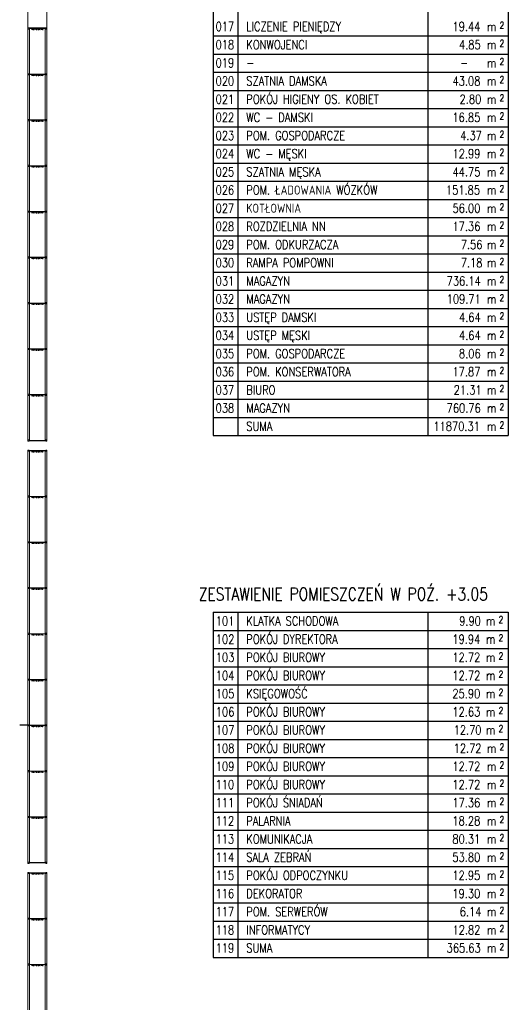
# Model space of a CAD drawing. Extents: x 153948 to 285449, y -89387 to -60195.
# Tile 83 of 108: x 263886 to 266850, y -82992 to -77018. Entities that reach past the tile are written whole.
import ezdxf

# ---------------------------------------------------------------- set-up
doc = ezdxf.new("R2010")
doc.units = 0
doc.header["$LTSCALE"] = 100
doc.header["$MEASUREMENT"] = 0
doc.layers.get('0').update_dxf_attribs({"linetype": 'CONTINUOUS'})
doc.layers.add('OPIS-POM', color=2, linetype='CONTINUOUS')
doc.layers.add('TABLICZKA', color=7, linetype='CONTINUOUS')
doc.layers.add('R450', color=1, linetype='CONTINUOUS', lineweight=13)
doc.layers.add('RS REGAŁY', color=7, linetype='CONTINUOUS', lineweight=13)
doc.styles.add('DYBY-NORMALNY-0-8-N', font='ROMANS.SHX', dxfattribs={"width": 0.8})
doc.styles.get("Standard").update_dxf_attribs({"font": 'txt.shx'})

# ---------------------------------------------------------------- blocks, each defined once
blk = doc.blocks.new('RACK 450 270 115')
at = {"color": 1}
for p, q in [((2.75, 108), (2.75, 7)), ((4.25, 108), (4.25, 7)), ((7, 115), (277.8, 115)), ((7, 105.5), (277.8, 105.5)), ((7, 9.5), (277.8, 9.5)), ((7, 0), (277.8, 0))]:
    blk.add_line(p, q, dxfattribs=at)
for points in [[(0, 108), (7, 108), (7, 115), (0, 115)], [(0, 0), (7, 0), (7, 7), (0, 7)]]:
    blk.add_lwpolyline(points, close=True, dxfattribs=at)
at = {"color": 1, "insert": (9.25, 57.5), "char_height": 5, "width": 101, "attachment_point": 5, "rotation": 90}
blk.add_mtext('RACK 450 270 115', dxfattribs=at)
blk = doc.blocks.new('NOGA RACK 450 007 115')
at = {"color": 1}
for p, q in [((2.75, 108), (2.75, 7)), ((4.25, 108), (4.25, 7))]:
    blk.add_line(p, q, dxfattribs=at)
for points in [[(0, 108), (7, 108), (7, 115), (0, 115)], [(0, 0), (7, 0), (7, 7), (0, 7)]]:
    blk.add_lwpolyline(points, close=True, dxfattribs=at)

msp = doc.modelspace()

# ---------------------------------------------------------------- linework, layer by layer
at = {"layer": 'OPIS-POM'}
for p, q in [((265058.79, -76895.18), (265058.79, -77115.72)), ((265208.5, -76895.18), (265208.5, -77115.72)), ((266361.04, -76895.18), (266361.04, -77115.72)), ((266849.66, -76895.18), (266849.66, -77115.72)), ((265058.79, -77115.72), (265058.79, -77225.98)), ((265058.79, -77115.72), (265058.79, -77336.25)), ((265058.79, -77115.72), (266849.66, -77115.72)), ((265058.79, -77115.72), (266849.66, -77115.72)), ((265058.79, -77115.72), (266849.66, -77115.72)), ((265058.79, -77115.72), (266849.66, -77115.72)), ((265058.79, -77115.72), (266849.66, -77115.72)), ((265208.5, -77115.72), (265208.5, -77336.25)), ((266361.04, -77115.72), (266361.04, -77336.25)), ((266849.66, -77115.72), (266849.66, -77225.98)), ((266849.66, -77115.72), (266849.66, -77225.98)), ((266849.66, -77115.72), (266849.66, -77225.98)), ((266849.66, -77115.72), (266849.66, -77336.25)), ((265058.79, -77225.98), (266849.66, -77225.98)), ((265058.79, -77225.98), (266849.66, -77225.98)), ((265058.79, -77336.25), (266849.66, -77336.25)), ((265058.79, -77336.25), (266849.66, -77336.25)), ((265058.79, -77336.25), (266849.66, -77336.25)), ((265058.79, -77336.25), (266849.66, -77336.25)), ((265058.79, -77336.25), (266849.66, -77336.25)), ((265058.79, -77336.25), (266849.66, -77336.25)), ((265058.79, -77336.25), (265058.79, -77667.04)), ((265058.79, -77336.25), (265058.79, -77446.51)), ((265208.5, -77336.25), (265208.5, -77667.04)), ((266361.04, -77336.25), (266361.04, -77667.04)), ((266849.66, -77336.25), (266849.66, -77446.51)), ((266849.66, -77336.25), (266849.66, -77446.51)), ((266849.66, -77336.25), (266849.66, -77446.51)), ((266849.66, -77336.25), (266849.66, -77556.78)), ((265058.79, -77446.51), (266849.66, -77446.51)), ((265058.79, -77446.51), (266849.66, -77446.51)), ((266849.66, -77446.51), (266849.66, -77667.04)), ((266849.66, -77446.51), (266849.66, -77556.78)), ((266849.66, -77446.51), (266849.66, -77556.78)), ((265058.79, -77556.78), (266849.66, -77556.78)), ((265058.79, -77667.04), (266849.66, -77667.04)), ((265058.79, -77667.04), (266849.66, -77667.04)), ((265058.79, -77667.04), (266849.66, -77667.04)), ((265058.79, -77667.04), (265058.79, -77777.31)), ((265058.79, -77667.04), (265058.79, -77777.31)), ((265208.5, -77667.04), (265208.5, -77777.31)), ((266361.04, -77667.04), (266361.04, -77777.31)), ((266849.66, -77667.04), (266849.66, -77777.31)), ((266849.66, -77667.04), (266849.66, -77777.31)), ((266849.66, -77667.04), (266849.66, -77777.31)), ((266849.66, -77667.04), (266849.66, -77777.31)), ((265058.79, -77777.31), (266849.66, -77777.31)), ((265058.79, -77777.31), (266849.66, -77777.31)), ((265058.79, -77777.31), (265058.79, -77887.58)), ((265058.79, -77777.31), (265058.79, -77887.58)), ((265208.5, -77777.31), (265208.5, -77887.58)), ((266361.04, -77777.31), (266361.04, -77887.58)), ((266849.66, -77777.31), (266849.66, -77887.58)), ((266849.66, -77777.31), (266849.66, -77887.58)), ((265058.79, -77887.58), (266849.66, -77887.58)), ((265058.79, -77887.58), (266849.66, -77887.58)), ((265058.79, -77887.58), (266849.66, -77887.58)), ((265058.79, -77887.58), (266849.66, -77887.58)), ((265058.79, -77887.58), (265058.79, -78108.11)), ((265058.79, -77887.58), (265058.79, -77997.84)), ((265208.5, -77887.58), (265208.5, -78108.11)), ((266361.04, -77887.58), (266361.04, -78108.11)), ((266849.66, -77887.58), (266849.66, -77997.84)), ((266849.66, -77887.58), (266849.66, -77997.84)), ((266849.66, -77887.58), (266849.66, -77997.84)), ((266849.66, -77887.58), (266849.66, -78108.11)), ((265058.79, -77997.84), (266849.66, -77997.84)), ((265058.79, -77997.84), (266849.66, -77997.84)), ((265058.79, -78108.11), (266849.66, -78108.11)), ((265058.79, -78108.11), (266849.66, -78108.11)), ((265058.79, -78108.11), (266849.66, -78108.11)), ((265058.79, -78108.11), (265058.79, -78218.37)), ((265058.79, -78108.11), (265058.79, -78218.37)), ((265208.5, -78108.11), (265208.5, -78218.37)), ((266361.04, -78108.11), (266361.04, -78218.37)), ((266849.66, -78108.11), (266849.66, -78218.37)), ((266849.66, -78108.11), (266849.66, -78218.37)), ((265058.79, -78218.37), (266849.66, -78218.37)), ((265058.79, -78218.37), (266849.66, -78218.37)), ((265058.79, -78218.37), (266849.66, -78218.37)), ((265058.79, -78218.37), (266849.66, -78218.37)), ((265058.79, -78218.37), (265058.79, -78438.91)), ((265058.79, -78218.37), (265058.79, -78328.64)), ((265208.5, -78218.37), (265208.5, -78438.91)), ((266361.04, -78218.37), (266361.04, -78438.91)), ((266849.66, -78218.37), (266849.66, -78438.91)), ((266849.66, -78218.37), (266849.66, -78328.64)), ((266849.66, -78218.37), (266849.66, -78328.64)), ((266849.66, -78218.37), (266849.66, -78328.64)), ((265058.79, -78328.64), (266849.66, -78328.64)), ((265058.79, -78328.64), (266849.66, -78328.64)), ((265058.79, -78438.91), (266849.66, -78438.91)), ((265058.79, -78438.91), (266849.66, -78438.91)), ((265058.79, -78438.91), (266849.66, -78438.91)), ((265058.79, -78438.91), (266849.66, -78438.91)), ((265058.79, -78438.91), (266849.66, -78438.91)), ((265058.79, -78438.91), (265058.79, -78659.44)), ((265058.79, -78438.91), (265058.79, -78549.17)), ((265208.5, -78438.91), (265208.5, -78659.44)), ((266361.04, -78438.91), (266361.04, -78659.44)), ((266849.66, -78438.91), (266849.66, -78659.44)), ((266849.66, -78438.91), (266849.66, -78549.17)), ((266849.66, -78438.91), (266849.66, -78549.17)), ((266849.66, -78438.91), (266849.66, -78549.17)), ((265058.79, -78549.17), (266849.66, -78549.17)), ((265058.79, -78549.17), (266849.66, -78549.17)), ((265058.79, -78659.44), (265058.79, -78769.7)), ((265058.79, -78659.44), (265058.79, -78990.23)), ((265058.79, -78659.44), (266849.66, -78659.44)), ((265058.79, -78659.44), (266849.66, -78659.44)), ((265058.79, -78659.44), (266849.66, -78659.44)), ((265058.79, -78659.44), (266849.66, -78659.44)), ((265058.79, -78659.44), (266849.66, -78659.44)), ((265058.79, -78659.44), (266849.66, -78659.44)), ((265208.5, -78659.44), (265208.5, -78990.23)), ((266361.04, -78659.44), (266361.04, -78990.23)), ((266849.66, -78659.44), (266849.66, -78879.97)), ((266849.66, -78659.44), (266849.66, -78769.7)), ((266849.66, -78659.44), (266849.66, -78769.7)), ((266849.66, -78659.44), (266849.66, -78769.7)), ((265058.79, -78769.7), (266849.66, -78769.7)), ((265058.79, -78769.7), (266849.66, -78769.7)), ((266849.66, -78769.7), (266849.66, -78879.97)), ((266849.66, -78769.7), (266849.66, -78879.97)), ((266849.66, -78769.7), (266849.66, -78990.23)), ((265058.79, -78879.97), (266849.66, -78879.97)), ((265058.79, -78990.23), (266849.66, -78990.23)), ((265058.79, -78990.23), (265058.79, -79210.77)), ((265058.79, -78990.23), (266849.66, -78990.23)), ((265058.79, -78990.23), (266849.66, -78990.23)), ((265208.5, -78990.23), (265208.5, -79541.56)), ((266361.04, -78990.23), (266361.04, -79541.56)), ((266849.66, -78990.23), (266849.66, -79321.03)), ((265058.79, -79100.5), (265058.79, -79541.56)), ((265058.79, -79100.5), (266849.66, -79100.5)), ((265058.79, -79100.5), (266849.66, -79100.5)), ((265058.79, -79100.5), (266849.66, -79100.5)), ((265058.79, -79100.5), (266849.66, -79100.5)), ((265058.79, -79100.5), (266849.66, -79100.5)), ((265058.79, -79100.5), (266849.66, -79100.5)), ((266849.66, -79100.5), (266849.66, -79210.77)), ((266849.66, -79100.5), (266849.66, -79210.77)), ((266849.66, -79100.5), (266849.66, -79210.77)), ((265058.79, -79210.77), (266849.66, -79210.77)), ((265058.79, -79321.03), (266849.66, -79321.03)), ((266849.66, -79321.03), (266849.66, -79431.3)), ((266849.66, -79321.03), (266849.66, -79431.3)), ((266849.66, -79321.03), (266849.66, -79541.56)), ((265058.79, -79431.3), (266849.66, -79431.3)), ((265058.79, -79541.56), (266849.66, -79541.56)), ((265058.79, -80612.82), (265058.79, -80723.08)), ((265058.79, -80612.82), (266849.66, -80612.82)), ((265208.5, -80612.82), (265208.5, -80723.08)), ((266361.04, -80612.82), (266361.04, -80723.08)), ((266849.66, -80612.82), (266849.66, -80723.08)), ((266849.66, -80612.82), (266849.66, -80723.08)), ((265058.79, -80723.08), (265058.79, -80833.35)), ((265058.79, -80723.08), (266849.66, -80723.08)), ((265058.79, -80723.08), (266849.66, -80723.08)), ((265208.5, -80723.08), (265208.5, -80833.35)), ((266361.04, -80723.08), (266361.04, -80833.35)), ((266849.66, -80723.08), (266849.66, -80833.35)), ((266849.66, -80723.08), (266849.66, -80833.35)), ((265058.79, -80833.35), (265058.79, -80943.62)), ((265058.79, -80833.35), (266849.66, -80833.35)), ((265058.79, -80833.35), (266849.66, -80833.35)), ((265058.79, -80833.35), (266849.66, -80833.35)), ((265208.5, -80833.35), (265208.5, -80943.62)), ((266361.04, -80833.35), (266361.04, -80943.62)), ((266849.66, -80833.35), (266849.66, -80943.62)), ((266849.66, -80833.35), (266849.66, -80943.62)), ((265058.79, -80943.62), (265058.79, -81053.88)), ((265058.79, -80943.62), (266849.66, -80943.62)), ((265058.79, -80943.62), (266849.66, -80943.62)), ((265208.5, -80943.62), (265208.5, -81053.88)), ((266361.04, -80943.62), (266361.04, -81053.88)), ((266849.66, -80943.62), (266849.66, -81053.88)), ((266849.66, -80943.62), (266849.66, -81053.88)), ((265058.79, -81053.88), (265058.79, -81164.15)), ((265058.79, -81053.88), (266849.66, -81053.88)), ((265058.79, -81053.88), (266849.66, -81053.88)), ((265208.5, -81053.88), (265208.5, -81164.15)), ((266361.04, -81053.88), (266361.04, -81164.15)), ((266849.66, -81053.88), (266849.66, -81164.15)), ((266849.66, -81053.88), (266849.66, -81164.15)), ((265058.79, -81164.15), (265058.79, -81274.41)), ((265058.79, -81164.15), (266849.66, -81164.15)), ((265058.79, -81164.15), (266849.66, -81164.15)), ((265208.5, -81164.15), (265208.5, -81274.41)), ((266361.04, -81164.15), (266361.04, -81274.41)), ((266849.66, -81164.15), (266849.66, -81274.41)), ((266849.66, -81164.15), (266849.66, -81274.41)), ((265058.79, -81274.41), (265058.79, -81384.68)), ((265058.79, -81274.41), (266849.66, -81274.41)), ((265058.79, -81274.41), (266849.66, -81274.41)), ((265208.5, -81274.41), (265208.5, -81384.68)), ((266361.04, -81274.41), (266361.04, -81384.68)), ((266849.66, -81274.41), (266849.66, -81384.68)), ((266849.66, -81274.41), (266849.66, -81384.68)), ((266849.66, -81274.41), (266849.66, -81384.68)), ((266849.66, -81274.41), (266849.66, -81384.68)), ((265058.79, -81384.68), (265058.79, -81494.94)), ((265058.79, -81384.68), (265058.79, -81494.94)), ((265058.79, -81384.68), (266849.66, -81384.68)), ((265058.79, -81384.68), (266849.66, -81384.68)), ((265208.5, -81384.68), (265208.5, -81494.94)), ((266361.04, -81384.68), (266361.04, -81494.94)), ((266849.66, -81384.68), (266849.66, -81494.94)), ((266849.66, -81384.68), (266849.66, -81494.94)), ((266849.66, -81384.68), (266849.66, -81494.94)), ((266849.66, -81384.68), (266849.66, -81494.94)), ((265058.79, -81494.94), (265058.79, -81605.21)), ((265058.79, -81494.94), (265058.79, -81605.21)), ((265058.79, -81494.94), (266849.66, -81494.94)), ((265058.79, -81494.94), (266849.66, -81494.94)), ((265208.5, -81494.94), (265208.5, -81605.21)), ((266361.04, -81494.94), (266361.04, -81605.21)), ((266849.66, -81494.94), (266849.66, -81605.21)), ((266849.66, -81494.94), (266849.66, -81605.21)), ((266849.66, -81494.94), (266849.66, -81605.21)), ((266849.66, -81494.94), (266849.66, -81605.21)), ((265058.79, -81605.21), (265058.79, -81715.48)), ((265058.79, -81605.21), (265058.79, -81715.48)), ((265058.79, -81605.21), (266849.66, -81605.21)), ((265058.79, -81605.21), (266849.66, -81605.21)), ((265208.5, -81605.21), (265208.5, -81715.48)), ((266361.04, -81605.21), (266361.04, -81715.48)), ((266849.66, -81605.21), (266849.66, -81715.48)), ((266849.66, -81605.21), (266849.66, -81715.48)), ((266849.66, -81605.21), (266849.66, -81715.48)), ((266849.66, -81605.21), (266849.66, -81715.48)), ((265058.79, -81715.48), (265058.79, -81825.74)), ((265058.79, -81715.48), (265058.79, -81825.74)), ((265058.79, -81715.48), (266849.66, -81715.48)), ((265058.79, -81715.48), (266849.66, -81715.48)), ((265208.5, -81715.48), (265208.5, -81825.74)), ((266361.04, -81715.48), (266361.04, -81825.74)), ((266849.66, -81715.48), (266849.66, -81825.74)), ((266849.66, -81715.48), (266849.66, -81825.74)), ((266849.66, -81715.48), (266849.66, -81825.74)), ((266849.66, -81715.48), (266849.66, -81825.74)), ((265058.79, -81825.74), (265058.79, -81936.01)), ((265058.79, -81825.74), (265058.79, -81936.01)), ((265058.79, -81825.74), (266849.66, -81825.74)), ((265058.79, -81825.74), (266849.66, -81825.74)), ((265208.5, -81825.74), (265208.5, -81936.01)), ((266361.04, -81825.74), (266361.04, -81936.01)), ((266849.66, -81825.74), (266849.66, -81936.01)), ((266849.66, -81825.74), (266849.66, -81936.01)), ((265058.79, -81936.01), (265058.79, -82046.27)), ((265058.79, -81936.01), (265058.79, -82156.54)), ((265058.79, -81936.01), (266849.66, -81936.01)), ((265058.79, -81936.01), (266849.66, -81936.01)), ((265058.79, -81936.01), (266849.66, -81936.01)), ((265058.79, -81936.01), (266849.66, -81936.01)), ((265208.5, -81936.01), (265208.5, -82156.54)), ((266361.04, -81936.01), (266361.04, -82156.54)), ((266849.66, -81936.01), (266849.66, -82156.54)), ((266849.66, -81936.01), (266849.66, -82046.27)), ((266849.66, -81936.01), (266849.66, -82046.27)), ((266849.66, -81936.01), (266849.66, -82046.27)), ((265058.79, -82046.27), (266849.66, -82046.27)), ((265058.79, -82046.27), (266849.66, -82046.27)), ((265058.79, -82156.54), (265058.79, -82266.81)), ((265058.79, -82156.54), (265058.79, -82266.81)), ((265058.79, -82156.54), (266849.66, -82156.54)), ((265058.79, -82156.54), (266849.66, -82156.54)), ((265058.79, -82156.54), (266849.66, -82156.54)), ((265208.5, -82156.54), (265208.5, -82266.81)), ((266361.04, -82156.54), (266361.04, -82266.81)), ((266849.66, -82156.54), (266849.66, -82266.81)), ((266849.66, -82156.54), (266849.66, -82266.81)), ((265058.79, -82266.81), (265058.79, -82377.07)), ((265058.79, -82266.81), (265058.79, -82487.34)), ((265058.79, -82266.81), (266849.66, -82266.81)), ((265058.79, -82266.81), (266849.66, -82266.81)), ((265058.79, -82266.81), (266849.66, -82266.81)), ((265058.79, -82266.81), (266849.66, -82266.81)), ((265208.5, -82266.81), (265208.5, -82487.34)), ((266361.04, -82266.81), (266361.04, -82487.34)), ((266849.66, -82266.81), (266849.66, -82377.07)), ((266849.66, -82266.81), (266849.66, -82377.07)), ((266849.66, -82266.81), (266849.66, -82377.07)), ((266849.66, -82266.81), (266849.66, -82487.34)), ((265058.79, -82377.07), (266849.66, -82377.07)), ((265058.79, -82377.07), (266849.66, -82377.07)), ((265058.79, -82487.34), (265058.79, -82597.6)), ((265058.79, -82487.34), (265058.79, -82707.87)), ((265058.79, -82487.34), (266849.66, -82487.34)), ((265058.79, -82487.34), (266849.66, -82487.34)), ((265058.79, -82487.34), (266849.66, -82487.34)), ((265058.79, -82487.34), (266849.66, -82487.34)), ((265058.79, -82487.34), (266849.66, -82487.34)), ((265208.5, -82487.34), (265208.5, -82707.87)), ((266361.04, -82487.34), (266361.04, -82707.87)), ((266849.66, -82487.34), (266849.66, -82597.6)), ((266849.66, -82487.34), (266849.66, -82597.6)), ((266849.66, -82487.34), (266849.66, -82597.6)), ((266849.66, -82487.34), (266849.66, -82707.87)), ((265058.79, -82597.6), (266849.66, -82597.6)), ((265058.79, -82597.6), (266849.66, -82597.6)), ((265058.79, -82707.87), (266849.66, -82707.87)), ((265058.79, -82707.87), (266849.66, -82707.87)), ((265058.79, -82707.87), (266849.66, -82707.87)), ((265058.79, -82707.87), (266849.66, -82707.87)), ((265058.79, -82707.87), (266849.66, -82707.87)), ((265058.79, -82707.87), (266849.66, -82707.87))]:
    msp.add_line(p, q, dxfattribs=at)
at = {"layer": 'R450'}
msp.add_lwpolyline([(264050.67, -77067.71), (264050.67, -76511.71), (263935.67, -76511.71), (263935.67, -77067.71)], close=True, dxfattribs=at)
at = {"layer": 'TABLICZKA'}
msp.add_line((263935.67, -81297.71), (263885.67, -81297.71), dxfattribs=at)

# ---------------------------------------------------------------- block references
at = {"layer": 'RS REGAŁY', "rotation": 270}
for name, p in [('RACK 450 270 115', (263935.67, -77067.71)), ('RACK 450 270 115', (263935.67, -77345.51)), ('RACK 450 270 115', (263935.67, -77623.31)), ('RACK 450 270 115', (263935.67, -77901.11)), ('RACK 450 270 115', (263935.67, -78178.91)), ('RACK 450 270 115', (263935.67, -78456.71)), ('RACK 450 270 115', (263935.67, -78734.51)), ('RACK 450 270 115', (263935.67, -79012.31)), ('RACK 450 270 115', (263935.67, -79290.11)), ('NOGA RACK 450 007 115', (263935.67, -79567.91)), ('RACK 450 270 115', (263935.67, -79629.71)), ('RACK 450 270 115', (263935.67, -79907.51)), ('RACK 450 270 115', (263935.67, -80185.31)), ('RACK 450 270 115', (263935.67, -80463.11)), ('RACK 450 270 115', (263935.67, -80740.91)), ('RACK 450 270 115', (263935.67, -81018.71)), ('RACK 450 270 115', (263935.67, -81296.51)), ('RACK 450 270 115', (263935.67, -81574.31)), ('RACK 450 270 115', (263935.67, -81852.11)), ('NOGA RACK 450 007 115', (263935.67, -82129.91)), ('RACK 450 270 115', (263935.67, -82191.71)), ('RACK 450 270 115', (263935.67, -82469.51)), ('RACK 450 270 115', (263935.67, -82747.31))]:
    msp.add_blockref(name, p, dxfattribs=at)

# ---------------------------------------------------------------- texts
at = {"layer": 'OPIS-POM', "style": 'DYBY-NORMALNY-0-8-N', "width": 0.8}
for s, height, p in [('017', 54.844, (265074.22, -77086.37)), ('LICZENIE PIENIĘDZY', 54.8438, (265260.27, -77086.37)), ('19.44', 54.844, (266511.3, -77086.37)), ('m', 54.84, (266720.9, -77086.37)), ('2', 41.13, (266796.94, -77071.42)), ('018', 54.844, (265074.22, -77196.63)), ('KONWOJENCI', 54.844, (265260.27, -77196.63)), ('4.85', 54.844, (266550.52, -77196.63)), ('m', 54.84, (266720.9, -77196.63)), ('2', 41.13, (266796.94, -77181.68)), ('019', 54.844, (265074.22, -77306.9)), ('2', 41.13, (266796.94, -77291.95)), ('-', 54.84, (265260.27, -77306.9)), ('-', 54.84, (266557.65, -77306.9)), ('m', 54.84, (266720.9, -77306.9)), ('020', 54.844, (265074.22, -77417.17)), ('SZATNIA DAMSKA', 54.8438, (265260.27, -77417.17)), ('43.08', 54.844, (266511.3, -77417.17)), ('2', 41.13, (266796.94, -77402.21)), ('m', 54.84, (266720.9, -77417.17)), ('021', 54.844, (265074.22, -77527.43)), ('POKÓJ HIGIENY OS. KOBIET', 54.8438, (265260.27, -77527.43)), ('2.80', 54.844, (266554.09, -77527.43)), ('m', 54.84, (266720.9, -77527.43)), ('2', 41.13, (266796.94, -77512.48)), ('022', 54.844, (265074.22, -77637.7)), ('WC - DAMSKI', 54.8438, (265260.27, -77637.7)), ('16.85', 54.844, (266510.79, -77637.7)), ('m', 54.84, (266720.9, -77637.7)), ('2', 41.13, (266796.94, -77622.75)), ('023', 54.844, (265074.22, -77747.96)), ('POM. GOSPODARCZE', 54.8438, (265260.27, -77747.96)), ('4.37', 54.844, (266557.65, -77747.96)), ('m', 54.84, (266720.9, -77747.96)), ('2', 41.13, (266796.94, -77733.01)), ('024', 54.844, (265074.22, -77858.23)), ('WC - MĘSKI', 54.844, (265260.27, -77858.23)), ('12.99', 54.844, (266511.3, -77858.23)), ('m', 54.84, (266720.9, -77858.23)), ('2', 41.13, (266796.94, -77843.28)), ('SZATNIA MĘSKA', 54.8438, (265260.27, -77968.49)), ('025', 54.844, (265074.22, -77968.49)), ('44.75', 54.844, (266511.3, -77968.49)), ('m', 54.84, (266720.9, -77968.49)), ('2', 41.13, (266796.94, -77953.54)), ('026', 54.844, (265074.22, -78078.76)), ('POM. ŁADOWANIA WÓZKÓW', 54.8438, (265260.27, -78078.76)), ('151.85', 54.844, (266471.2, -78078.76)), ('2', 41.13, (266796.94, -78063.81)), ('m', 54.84, (266720.9, -78078.76)), ('027', 54.844, (265074.22, -78189.03)), ('KOTŁOWNIA', 54.844, (265260.27, -78189.03)), ('56.00', 54.844, (266511.3, -78189.03)), ('m', 54.84, (266720.9, -78189.03)), ('2', 41.13, (266796.94, -78174.07)), ('028', 54.844, (265074.22, -78299.29)), ('ROZDZIELNIA NN', 54.8438, (265260.27, -78299.29)), ('17.36', 54.844, (266511.3, -78299.29)), ('m', 54.84, (266720.9, -78299.29)), ('2', 41.13, (266796.94, -78284.34)), ('029', 54.844, (265074.22, -78409.56)), ('POM. ODKURZACZA', 54.8438, (265260.27, -78409.56)), ('7.56', 54.844, (266561.22, -78409.56)), ('m', 54.84, (266720.9, -78409.56)), ('2', 41.13, (266796.94, -78394.61)), ('030', 54.844, (265074.22, -78519.82)), ('RAMPA POMPOWNI', 54.8438, (265260.27, -78519.82)), ('7.18', 54.844, (266561.22, -78519.82)), ('m', 54.84, (266720.9, -78519.82)), ('2', 41.13, (266796.94, -78504.87)), ('031', 54.844, (265074.22, -78630.09)), ('MAGAZYN', 54.844, (265260.27, -78630.09)), ('736.14', 54.844, (266475.64, -78630.09)), ('m', 54.84, (266720.9, -78630.09)), ('2', 41.13, (266796.94, -78615.14)), ('032', 54.844, (265074.22, -78740.35)), ('MAGAZYN', 54.844, (265260.27, -78740.35)), ('109.71', 54.844, (266475.64, -78740.35)), ('2', 41.13, (266796.94, -78725.4)), ('m', 54.84, (266720.9, -78740.35)), ('033', 54.844, (265074.22, -78850.62)), ('USTĘP DAMSKI', 54.8438, (265260.27, -78850.62)), ('4.64', 54.844, (266550.52, -78850.62)), ('2', 41.13, (266796.94, -78835.67)), ('m', 54.84, (266720.9, -78850.62)), ('034', 54.844, (265074.22, -78960.89)), ('USTĘP MĘSKI', 54.8438, (265260.27, -78960.89)), ('4.64', 54.844, (266550.52, -78960.89)), ('m', 54.84, (266720.9, -78960.89)), ('2', 41.13, (266796.94, -78945.93)), ('035', 54.844, (265074.22, -79071.15)), ('POM. GOSPODARCZE', 54.8438, (265260.27, -79071.15)), ('8.06', 54.844, (266550.52, -79071.15)), ('m', 54.84, (266720.9, -79071.15)), ('2', 41.13, (266796.94, -79056.2)), ('036', 54.844, (265074.22, -79181.42)), ('POM. KONSERWATORA', 54.8438, (265260.27, -79181.42)), ('17.87', 54.844, (266511.3, -79181.42)), ('m', 54.84, (266720.9, -79181.42)), ('2', 41.13, (266796.94, -79166.47)), ('037', 54.844, (265074.22, -79291.68)), ('BIURO', 54.844, (265260.27, -79291.68)), ('21.31', 54.844, (266518.43, -79291.68)), ('m', 54.84, (266720.9, -79291.68)), ('2', 41.13, (266796.94, -79276.73)), ('2', 41.13, (266796.94, -79387)), ('038', 54.844, (265074.22, -79401.95)), ('MAGAZYN', 54.844, (265260.27, -79401.95)), ('760.76', 54.844, (266475.64, -79401.95)), ('m', 54.84, (266720.9, -79401.95)), ('SUMA', 54.844, (265260.27, -79512.21)), ('11870.31', 54.844, (266394.94, -79512.21)), ('2', 41.13, (266796.94, -79497.26)), ('m', 54.84, (266720.9, -79512.21)), ('ZESTAWIENIE POMIESZCZEŃ W POŹ. +3.05', 76.7812, (264972.46, -80541.08)), ('101', 54.844, (265075.34, -80693.74)), ('KLATKA SCHODOWA', 54.8438, (265260.27, -80693.74)), ('9.90', 54.844, (266551.75, -80693.74)), ('m', 54.84, (266714.86, -80693.74)), ('2', 41.13, (266790.9, -80678.78)), ('102', 54.844, (265075.34, -80804)), ('POKÓJ DYREKTORA', 54.8438, (265260.27, -80804)), ('19.94', 54.844, (266510.43, -80804)), ('m', 54.84, (266714.86, -80804)), ('2', 41.13, (266790.9, -80789.05)), ('103', 54.844, (265075.34, -80914.27)), ('POKÓJ BIUROWY', 54.8438, (265260.27, -80914.27)), ('12.72', 54.844, (266510.43, -80914.27)), ('m', 54.84, (266714.86, -80914.27)), ('2', 41.13, (266790.9, -80899.32)), ('POKÓJ BIUROWY', 54.8438, (265260.27, -81024.53)), ('104', 54.844, (265075.34, -81024.53)), ('12.72', 54.844, (266510.43, -81024.53)), ('m', 54.84, (266714.86, -81024.53)), ('2', 41.13, (266790.9, -81009.58)), ('KSIĘGOWOŚĆ', 54.844, (265260.27, -81134.8)), ('105', 54.844, (265075.34, -81134.8)), ('25.90', 54.844, (266510.43, -81134.8)), ('m', 54.84, (266714.86, -81134.8)), ('2', 41.13, (266790.9, -81119.85)), ('106', 54.844, (265075.34, -81245.07)), ('POKÓJ BIUROWY', 54.8438, (265260.27, -81245.07)), ('12.63', 54.844, (266510.43, -81245.07)), ('2', 41.13, (266790.9, -81230.11)), ('m', 54.84, (266714.86, -81245.07)), ('107', 54.844, (265075.34, -81355.33)), ('POKÓJ BIUROWY', 54.8438, (265260.27, -81355.33)), ('12.70', 54.844, (266517.92, -81355.33)), ('m', 54.84, (266714.86, -81355.33)), ('2', 41.13, (266790.9, -81340.38)), ('108', 54.844, (265075.34, -81465.6)), ('POKÓJ BIUROWY', 54.8438, (265260.27, -81465.6)), ('12.72', 54.844, (266517.92, -81465.6)), ('m', 54.84, (266720.9, -81465.6)), ('2', 41.13, (266796.94, -81450.65)), ('109', 54.844, (265075.34, -81575.86)), ('POKÓJ BIUROWY', 54.8438, (265260.27, -81575.86)), ('12.72', 54.844, (266510.43, -81575.86)), ('m', 54.84, (266720.9, -81575.86)), ('2', 41.13, (266796.94, -81560.91)), ('POKÓJ BIUROWY', 54.8438, (265260.27, -81686.13)), ('110', 54.844, (265074.22, -81686.13)), ('12.72', 54.844, (266510.43, -81686.13)), ('m', 54.84, (266720.9, -81686.13)), ('2', 41.13, (266796.94, -81671.18)), ('POKÓJ ŚNIADAŃ', 54.8438, (265260.27, -81796.39)), ('111', 54.844, (265074.22, -81796.39)), ('17.36', 54.844, (266510.43, -81796.39)), ('m', 54.84, (266720.9, -81796.39)), ('2', 41.13, (266796.94, -81781.44)), ('112', 54.844, (265074.22, -81906.66)), ('PALARNIA', 54.844, (265260.27, -81906.66)), ('18.28', 54.844, (266510.43, -81906.66)), ('2', 41.13, (266796.94, -81891.71)), ('m', 54.84, (266720.9, -81906.66)), ('113', 54.844, (265074.22, -82016.93)), ('KOMUNIKACJA', 54.8438, (265260.27, -82016.93)), ('80.31', 54.844, (266510.43, -82016.93)), ('2', 41.13, (266796.94, -82001.97)), ('m', 54.84, (266720.9, -82016.93)), ('114', 54.844, (265074.22, -82127.19)), ('SALA ZEBRAŃ', 54.8438, (265260.27, -82127.19)), ('53.80', 54.844, (266510.43, -82127.19)), ('m', 54.84, (266720.9, -82127.19)), ('2', 41.13, (266796.94, -82112.24)), ('115', 54.844, (265074.22, -82237.46)), ('POKÓJ ODPOCZYNKU', 54.8438, (265260.27, -82237.46)), ('12.95', 54.844, (266510.43, -82237.46)), ('m', 54.84, (266720.9, -82237.46)), ('2', 41.13, (266796.94, -82222.51)), ('116', 54.844, (265074.22, -82347.72)), ('DEKORATOR', 54.844, (265260.27, -82347.72)), ('19.30', 54.844, (266510.43, -82347.72)), ('m', 54.84, (266720.9, -82347.72)), ('2', 41.13, (266796.94, -82332.77)), ('POM. SERWERÓW', 54.8438, (265260.27, -82457.99)), ('117', 54.844, (265074.22, -82457.99)), ('6.14', 54.844, (266555.09, -82457.99)), ('m', 54.84, (266720.9, -82457.99)), ('2', 41.13, (266796.94, -82443.04)), ('2', 41.13, (266796.94, -82553.3)), ('118', 54.844, (265074.22, -82568.25)), ('INFORMATYCY', 54.8438, (265260.27, -82568.25)), ('12.82', 54.844, (266511.3, -82568.25)), ('m', 54.84, (266720.9, -82568.25)), ('119', 54.844, (265074.22, -82678.52)), ('SUMA', 54.844, (265260.27, -82678.52)), ('365.63', 54.844, (266475.64, -82678.52)), ('2', 41.13, (266796.94, -82663.57)), ('m', 54.84, (266720.9, -82678.52))]:
    msp.add_text(s, height=height, dxfattribs=at).set_placement(p)

doc.saveas('drawing.dxf')
